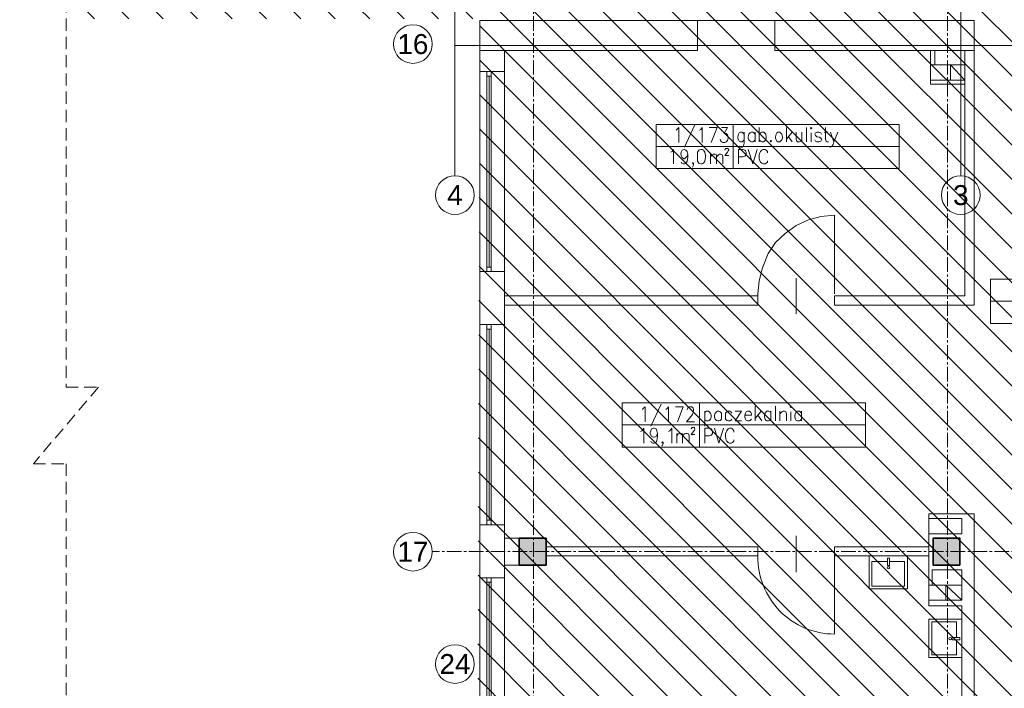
# Model space of a CAD drawing. Header units: millimetres. Extents: x -9409 to -3369, y -15007 to -6597.
# Tile 127 of 132: x -6800 to -5515, y -8666 to -7794. Entities that reach past the tile are written whole.
import ezdxf
from ezdxf.enums import TextEntityAlignment as Align

# ---------------------------------------------------------------- set-up
doc = ezdxf.new("R2010")
doc.units = ezdxf.units.MM
for name, pattern in [('ACAD_ISO02W100', [15, 12, -3]), ('CACHE2', [4.7625, 3.175, -1.5875]), ('CENTER2', [28.575, 19.05, -3.175, 3.175, -3.175])]:
    doc.linetypes.add(name, pattern=pattern)
for name, color, linetype, lineweight in [('sq_bud istn', 253, 'Continuous', 15), ('SQ_ISTN.Ściany', 140, 'Continuous', 35), ('SQ_Osie', 220, 'CENTER2', 9), ('SQ_ZAKRES_OPRACOWANIA', 7, 'ACAD_ISO02W100', 20)]:
    doc.layers.add(name, color=color, linetype=linetype, lineweight=lineweight)
doc.styles.get("Standard").update_dxf_attribs({"font": 'arial.ttf'})

# ---------------------------------------------------------------- blocks, each defined once
blk = doc.blocks.new('sanit-umywalka')
for points in [[(47.8, -2.5), (0, -2.5), (0, 53.1), (47.8, 53.1)], [(14, 23.5), (14, 26.5), (3, 26.5), (3, 23.5)]]:
    blk.add_lwpolyline(points, close=True)
blk.add_lwpolyline([(8, 26.5), (8, 49.1), (43.8, 49.1), (43.8, 1.5), (8, 1.5), (8, 23.5)])
blk.add_circle((17, 25), 1.87)
blk = doc.blocks.new('słupy konstr bud B')
at = {"layer": 'SQ_ISTN.Ściany', "lineweight": 5}
h = blk.add_hatch(dxfattribs=at)
h.set_pattern_fill('JIS_STN_1E', color=256, scale=10)
h.paths.add_polyline_path([(21350.8, 18613.9), (21315.8, 18613.9), (21315.8, 18578.9), (21350.8, 18578.9)])
h.paths.add_polyline_path([(21890.8, 18613.9), (21855.8, 18613.9), (21855.8, 18578.9), (21890.8, 18578.9)])
h.paths.add_polyline_path([(22190.8, 18613.9), (22155.8, 18613.9), (22155.8, 18578.9), (22190.8, 18578.9)])
h.paths.add_polyline_path([(22730.8, 18613.9), (22695.8, 18613.9), (22695.8, 18578.9), (22730.8, 18578.9)])
h.paths.add_polyline_path([(22730.8, 17953.9), (22695.8, 17953.9), (22695.8, 17918.9), (22730.8, 17918.9)])
h.paths.add_polyline_path([(22190.8, 17953.9), (22155.8, 17953.9), (22155.8, 17918.9), (22190.8, 17918.9)])
h.paths.add_polyline_path([(21890.8, 17953.9), (21855.8, 17953.9), (21855.8, 17918.9), (21890.8, 17918.9)])
h.paths.add_polyline_path([(21350.8, 17953.9), (21315.8, 17953.9), (21315.8, 17918.9), (21350.8, 17918.9)])
h.paths.add_polyline_path([(21350.8, 17293.9), (21315.8, 17293.9), (21315.8, 17258.9), (21350.8, 17258.9)])
h.paths.add_polyline_path([(21890.8, 17293.9), (21855.8, 17293.9), (21855.8, 17258.9), (21890.8, 17258.9)])
h.paths.add_polyline_path([(22190.8, 17293.9), (22155.8, 17293.9), (22155.8, 17258.9), (22190.8, 17258.9)])
h.paths.add_polyline_path([(22730.8, 17293.9), (22695.8, 17293.9), (22695.8, 17258.9), (22730.8, 17258.9)])
h.paths.add_polyline_path([(22695.8, 16633.9), (22730.8, 16633.9), (22730.8, 16598.9), (22695.8, 16598.9)])
h.paths.add_polyline_path([(22695.8, 14653.9), (22730.8, 14653.9), (22730.8, 14618.9), (22695.8, 14618.9)])
h.paths.add_polyline_path([(22695.8, 15313.9), (22730.8, 15313.9), (22730.8, 15278.9), (22695.8, 15278.9)])
h.paths.add_polyline_path([(22695.8, 15973.9), (22730.8, 15973.9), (22730.8, 15938.9), (22695.8, 15938.9)])
h.paths.add_polyline_path([(22155.8, 14653.9), (22190.8, 14653.9), (22190.8, 14618.9), (22155.8, 14618.9)])
h.paths.add_polyline_path([(22155.8, 15313.9), (22190.8, 15313.9), (22190.8, 15278.9), (22155.8, 15278.9)])
h.paths.add_polyline_path([(22155.8, 15973.9), (22190.8, 15973.9), (22190.8, 15938.9), (22155.8, 15938.9)])
h.paths.add_polyline_path([(22155.8, 16633.9), (22190.8, 16633.9), (22190.8, 16598.9), (22155.8, 16598.9)])
h.paths.add_polyline_path([(21855.8, 14653.9), (21890.8, 14653.9), (21890.8, 14618.9), (21855.8, 14618.9)])
h.paths.add_polyline_path([(21855.8, 15313.9), (21890.8, 15313.9), (21890.8, 15278.9), (21855.8, 15278.9)])
h.paths.add_polyline_path([(21855.8, 15973.9), (21890.8, 15973.9), (21890.8, 15938.9), (21855.8, 15938.9)])
h.paths.add_polyline_path([(21855.8, 16633.9), (21890.8, 16633.9), (21890.8, 16598.9), (21855.8, 16598.9)])
h.paths.add_polyline_path([(21315.8, 14653.9), (21350.8, 14653.9), (21350.8, 14618.9), (21315.8, 14618.9)])
h.paths.add_polyline_path([(21315.8, 15313.9), (21350.8, 15313.9), (21350.8, 15278.9), (21315.8, 15278.9)])
h.paths.add_polyline_path([(21315.8, 15973.9), (21350.8, 15973.9), (21350.8, 15938.9), (21315.8, 15938.9)])
h.paths.add_polyline_path([(21315.8, 16633.9), (21350.8, 16633.9), (21350.8, 16598.9), (21315.8, 16598.9)])
at = {"layer": 'SQ_ISTN.Ściany'}
for points in [[(22155.8, 14653.9), (22190.8, 14653.9), (22190.8, 14618.9), (22155.8, 14618.9)], [(22695.8, 14653.9), (22730.8, 14653.9), (22730.8, 14618.9), (22695.8, 14618.9)]]:
    blk.add_lwpolyline(points, close=True, dxfattribs=at)
blk = doc.blocks.new('stan projektowany')
at = {"layer": 'sq_bud istn'}
h = blk.add_hatch(dxfattribs=at)
h.set_pattern_fill('LINE', color=256, scale=10, angle=135)
h.set_pattern_definition([(135, (-52710.16, -21414.304), (-22.45064, -22.45064), [])])
h.paths.add_polyline_path([(-15144.6, 11515.6), (-15046.6, 11515.6), (-15046.6, 11778), (-17204.5, 11778), (-17204.5, 11515.6), (-16664.6, 11515.6), (-16668, 10408.7), (-17204.5, 10408.7), (-17204.5, 8874.3), (-16668, 8874.3), (-16668, 8504), (-16382.6, 8503.7), (-16382.9, 8841.2), (-16219.6, 8841.2), (-16219.6, 9267.6), (-16019.6, 9267.6), (-16019.6, 10563.1), (-15789.6, 10563.1), (-15789.6, 10483.6), (-15752.6, 10483.6), (-15144.6, 10483.6)])
at = {"layer": 'SQ_ISTN.Ściany', "lineweight": 5}
h = blk.add_hatch(dxfattribs=at)
h.set_pattern_fill('JIS_STN_1E', color=256, scale=10, angle=180)
h.set_pattern_definition([(225, (6117.647, 25457.596), (7.0710678, -7.0710678), []), (225, (6110.597, 25457.596), (7.0710678, -7.0710678), [10, -5])])
h.paths.add_polyline_path([(-15233.1, 6843.7), (-15198.1, 6843.7), (-15198.1, 6878.7), (-15233.1, 6878.7)])
h.paths.add_polyline_path([(-15773.1, 6843.7), (-15738.1, 6843.7), (-15738.1, 6878.7), (-15773.1, 6878.7)])
h.paths.add_polyline_path([(-16073.1, 6843.7), (-16038.1, 6843.7), (-16038.1, 6878.7), (-16073.1, 6878.7)])
h.paths.add_polyline_path([(-16613.1, 6843.7), (-16578.1, 6843.7), (-16578.1, 6878.7), (-16613.1, 6878.7)])
h.paths.add_polyline_path([(-16613.1, 7503.7), (-16578.1, 7503.7), (-16578.1, 7538.7), (-16613.1, 7538.7)])
h.paths.add_polyline_path([(-16073.1, 7503.7), (-16038.1, 7503.7), (-16038.1, 7538.7), (-16073.1, 7538.7)])
h.paths.add_polyline_path([(-15773.1, 7503.7), (-15738.1, 7503.7), (-15738.1, 7538.7), (-15773.1, 7538.7)])
h.paths.add_polyline_path([(-15233.1, 7503.7), (-15198.1, 7503.7), (-15198.1, 7538.7), (-15233.1, 7538.7)])
h.paths.add_polyline_path([(-15233.1, 8163.7), (-15198.1, 8163.7), (-15198.1, 8198.7), (-15233.1, 8198.7)])
h.paths.add_polyline_path([(-15773.1, 8163.7), (-15738.1, 8163.7), (-15738.1, 8198.7), (-15773.1, 8198.7)])
h.paths.add_polyline_path([(-16073.1, 8163.7), (-16038.1, 8163.7), (-16038.1, 8198.7), (-16073.1, 8198.7)])
h.paths.add_polyline_path([(-16613.1, 8163.7), (-16578.1, 8163.7), (-16578.1, 8198.7), (-16613.1, 8198.7)])
h.paths.add_polyline_path([(-16578.1, 8823.7), (-16613.1, 8823.7), (-16613.1, 8858.7), (-16578.1, 8858.7)])
h.paths.add_polyline_path([(-16578.1, 10803.7), (-16613.1, 10803.7), (-16613.1, 10838.7), (-16578.1, 10838.7)])
h.paths.add_polyline_path([(-16578.1, 10143.7), (-16613.1, 10143.7), (-16613.1, 10178.7), (-16578.1, 10178.7)])
h.paths.add_polyline_path([(-16578.1, 9483.7), (-16613.1, 9483.7), (-16613.1, 9518.7), (-16578.1, 9518.7)])
h.paths.add_polyline_path([(-16038.1, 10803.7), (-16073.1, 10803.7), (-16073.1, 10838.7), (-16038.1, 10838.7)])
h.paths.add_polyline_path([(-16038.1, 10143.7), (-16073.1, 10143.7), (-16073.1, 10178.7), (-16038.1, 10178.7)])
h.paths.add_polyline_path([(-16038.1, 9483.7), (-16073.1, 9483.7), (-16073.1, 9518.7), (-16038.1, 9518.7)])
h.paths.add_polyline_path([(-16038.1, 8823.7), (-16073.1, 8823.7), (-16073.1, 8858.7), (-16038.1, 8858.7)])
h.paths.add_polyline_path([(-15738.1, 10803.7), (-15773.1, 10803.7), (-15773.1, 10838.7), (-15738.1, 10838.7)])
h.paths.add_polyline_path([(-15738.1, 10143.7), (-15773.1, 10143.7), (-15773.1, 10178.7), (-15738.1, 10178.7)])
h.paths.add_polyline_path([(-15738.1, 9483.7), (-15773.1, 9483.7), (-15773.1, 9518.7), (-15738.1, 9518.7)])
h.paths.add_polyline_path([(-15738.1, 8823.7), (-15773.1, 8823.7), (-15773.1, 8858.7), (-15738.1, 8858.7)])
h.paths.add_polyline_path([(-15198.1, 10803.7), (-15233.1, 10803.7), (-15233.1, 10838.7), (-15198.1, 10838.7)])
h.paths.add_polyline_path([(-15198.1, 10143.7), (-15233.1, 10143.7), (-15233.1, 10178.7), (-15198.1, 10178.7)])
h.paths.add_polyline_path([(-15198.1, 9483.7), (-15233.1, 9483.7), (-15233.1, 9518.7), (-15198.1, 9518.7)])
h.paths.add_polyline_path([(-15198.1, 8823.7), (-15233.1, 8823.7), (-15233.1, 8858.7), (-15198.1, 8858.7)])
at = {"layer": 'sq_bud istn'}
for p, q in [((-16697.1, 11311.3), (-16697.1, 11778)), ((-16037.1, 11311.3), (-16037.1, 11778)), ((-16664.6, 11513.6), (-16380.6, 11513.6)), ((-16664.6, 11513.6), (-16664.6, 11447.2)), ((-16019.6, 11513.6), (-16664.6, 11513.6)), ((-16380.6, 11513.6), (-16380.6, 11474.6)), ((-16279.6, 11513.6), (-16019.6, 11513.6)), ((-16279.6, 11513.6), (-16279.6, 11474.6)), ((-16019.6, 11513.6), (-16019.6, 11142.6)), ((-16664.6, 11474.6), (-16380.6, 11474.6)), ((-16632.6, 11447.2), (-16632.6, 11474.6)), ((-16279.6, 11474.6), (-16019.6, 11474.6)), ((-16031.6, 11474.6), (-16031.6, 11154.6)), ((-16655.6, 11441.2), (-16655.6, 11192.2)), ((-16652.6, 11441.2), (-16652.6, 11192.2)), ((-16649.6, 11441.2), (-16649.6, 11192.2)), ((-16664.6, 11186.2), (-16664.6, 11117.2)), ((-16632.6, 11117.2), (-16632.6, 11186.2)), ((-16632.6, 11154.6), (-16301.8, 11154.6)), ((-16301.8, 11157.3), (-16301.8, 11144.7)), ((-16301.8, 11142.6), (-16301.8, 11154.6)), ((-16201.8, 11154.6), (-16031.6, 11154.6)), ((-16201.8, 11142.6), (-16201.8, 11154.6)), ((-16632.6, 11142.6), (-16301.8, 11142.6)), ((-16201.8, 11142.6), (-16019.6, 11142.6)), ((-16655.6, 11111.2), (-16655.6, 10862.2)), ((-16652.6, 11111.2), (-16652.6, 10862.2)), ((-16649.6, 11111.2), (-16649.6, 10862.2)), ((-16078.6, 10870.5), (-16019.6, 10870.5)), ((-16078.6, 10870.5), (-16078.6, 10750.5)), ((-16019.6, 10870.5), (-16019.6, 10575.6)), ((-16664.6, 10856.2), (-16664.6, 10787.2)), ((-16632.6, 10787.2), (-16632.6, 10856.2)), ((-16613.1, 10838.7), (-16632.6, 10838.7)), ((-16302, 10827.6), (-16578.1, 10827.6)), ((-16302, 10815.6), (-16302, 10827.6)), ((-16078.6, 10827.6), (-16202, 10827.6)), ((-16202, 10815.6), (-16202, 10827.6)), ((-16202, 10827.3), (-16202, 10815.5)), ((-16578.1, 10815.6), (-16302, 10815.6)), ((-16202, 10815.6), (-16078.6, 10815.6)), ((-16613.1, 10803.7), (-16632.6, 10803.7)), ((-16655.6, 10781.2), (-16655.6, 10532.2)), ((-16652.6, 10781.2), (-16652.6, 10532.2)), ((-16649.6, 10781.2), (-16649.6, 10532.2)), ((-16078.6, 10750.5), (-16035.6, 10750.5)), ((-16035.6, 10750.5), (-16035.6, 10563.6))]:
    blk.add_line(p, q, dxfattribs=at)
for points in [[(-16031.6, 11430.6), (-16076.6, 11430.6), (-16076.6, 11474.6)], [(-16071, 11474.6), (-16071, 11456)], [(-16664.6, 11186.2), (-16664.6, 11447.2)], [(-16632.6, 11447.2), (-16664.6, 11447.2)], [(-16632.6, 11186.2), (-16632.6, 11447.2)], [(-16031.6, 11456), (-16076.6, 11456)], [(-16050.7, 11435.7), (-16050.7, 11456), (-16031.6, 11435.7), (-16076.6, 11435.7)], [(-16408.4, 11370.6), (-16407.6, 11371.4), (-16405, 11374), (-16405, 11354.5)], [(-16383.9, 11377.4), (-16397.4, 11348.6)], [(-16377.9, 11370.6), (-16376.3, 11371.4), (-16374.6, 11374), (-16374.6, 11354.5)], [(-16362.7, 11354.5), (-16355.1, 11374), (-16365.3, 11374)], [(-16349.2, 11374), (-16341.6, 11374), (-16345.8, 11366.4), (-16343.3, 11366.4), (-16342.4, 11365.5), (-16341.6, 11364.7), (-16340.7, 11362.1), (-16340.7, 11360.4), (-16341.6, 11357), (-16343.3, 11355.4), (-16344.9, 11354.5), (-16347.5, 11354.5), (-16349.2, 11355.4), (-16350, 11356.2), (-16350.9, 11358.7)], [(-16300.1, 11374), (-16300.1, 11355.4)], [(-16264.6, 11374), (-16264.6, 11355.4)], [(-16238.3, 11374), (-16238.3, 11355.4)], [(-16213.8, 11374), (-16213.8, 11358.7), (-16212.9, 11356.2), (-16211.3, 11355.4), (-16209.6, 11355.4)], [(-16319.6, 11365.5), (-16321.3, 11367.2), (-16322.1, 11368), (-16324.6, 11368), (-16326.3, 11367.2), (-16327.2, 11365.5), (-16328, 11362.1), (-16328, 11360.4), (-16327.2, 11357.9), (-16326.3, 11356.2), (-16324.6, 11355.4), (-16322.1, 11355.4), (-16321.3, 11356.2), (-16319.6, 11357.9)], [(-16319.6, 11368), (-16319.6, 11353.7), (-16320.4, 11350.3), (-16321.3, 11349.4), (-16322.1, 11348.6), (-16324.6, 11348.6), (-16326.3, 11349.4)], [(-16305.2, 11365.5), (-16306.9, 11367.2), (-16308.6, 11368), (-16310.3, 11368), (-16312, 11367.2), (-16313.6, 11365.5), (-16314.5, 11362.1), (-16314.5, 11360.4), (-16313.6, 11357.9), (-16312, 11356.2), (-16310.3, 11355.4), (-16308.6, 11355.4), (-16306.9, 11356.2), (-16305.2, 11357.9)], [(-16305.2, 11368), (-16305.2, 11355.4)], [(-16300.1, 11365.5), (-16298.4, 11367.2), (-16296.7, 11368), (-16294.2, 11368), (-16293.3, 11367.2), (-16291.6, 11365.5), (-16290.8, 11362.1), (-16290.8, 11360.4), (-16291.6, 11357.9), (-16293.3, 11356.2), (-16294.2, 11355.4), (-16296.7, 11355.4), (-16298.4, 11356.2), (-16300.1, 11357.9)], [(-16257, 11368), (-16264.6, 11358.7)], [(-16262, 11362.1), (-16257, 11355.4)], [(-16251.9, 11368), (-16251.9, 11358.7), (-16251, 11356.2), (-16250.2, 11355.4), (-16247.6, 11355.4), (-16245.9, 11356.2), (-16244.3, 11358.7)], [(-16244.3, 11368), (-16244.3, 11355.4)], [(-16232.4, 11367.2), (-16232.4, 11355.4)], [(-16218.9, 11365.5), (-16219.7, 11367.2), (-16222.3, 11368), (-16224.8, 11368), (-16226.5, 11367.2), (-16227.3, 11365.5), (-16226.5, 11363.8), (-16224.8, 11362.1), (-16221.4, 11361.3), (-16219.7, 11360.4), (-16218.9, 11358.7), (-16218.9, 11357.9), (-16219.7, 11356.2), (-16222.3, 11355.4), (-16224.8, 11355.4), (-16226.5, 11356.2), (-16227.3, 11357.9)], [(-16215.5, 11368), (-16210.4, 11368)], [(-16207, 11368), (-16202.8, 11355.4), (-16197.7, 11368)], [(-16117.3, 11349.4), (-16334, 11349.4), (-16434.6, 11349.4)], [(-16415.2, 11341.8), (-16413.5, 11342.7), (-16411.8, 11345.2), (-16411.8, 11326.6)], [(-16393.2, 11339.3), (-16394, 11336.7), (-16395.7, 11335), (-16397.4, 11333.4), (-16398.3, 11333.4), (-16400.8, 11335), (-16401.6, 11336.7), (-16402.5, 11339.3), (-16402.5, 11340.1), (-16401.6, 11342.7), (-16400.8, 11344.4), (-16398.3, 11345.2), (-16397.4, 11345.2), (-16395.7, 11344.4), (-16394, 11342.7), (-16393.2, 11339.3), (-16393.2, 11335), (-16394, 11330), (-16395.7, 11327.4), (-16397.4, 11326.6), (-16399.1, 11326.6), (-16401.6, 11327.4), (-16401.6, 11329.1)], [(-16344.9, 11344.4), (-16344.9, 11345.2), (-16344.1, 11346), (-16344.1, 11346.9), (-16340.7, 11346.9), (-16340.7, 11346), (-16339.9, 11345.2), (-16339.9, 11344.4), (-16340.7, 11343.5), (-16341.6, 11341.8), (-16344.9, 11337.6), (-16339.9, 11337.6)], [(-16327.2, 11326.6), (-16327.2, 11345.2), (-16321.3, 11345.2), (-16318.7, 11344.4), (-16317.9, 11343.5), (-16317, 11341.8), (-16317, 11339.3), (-16317.9, 11337.6), (-16318.7, 11336.7), (-16321.3, 11335.9), (-16327.2, 11335.9)], [(-16314.5, 11345.2), (-16308.6, 11326.6), (-16302.6, 11345.2)], [(-16289.1, 11341), (-16289.1, 11342.7), (-16290.8, 11344.4), (-16292.5, 11345.2), (-16295, 11345.2), (-16296.7, 11344.4), (-16298.4, 11342.7), (-16299.3, 11341), (-16300.1, 11338.4), (-16300.1, 11333.4), (-16299.3, 11330.8), (-16298.4, 11329.1), (-16296.7, 11327.4), (-16295, 11326.6), (-16292.5, 11326.6), (-16290.8, 11327.4), (-16289.1, 11329.1), (-16289.1, 11330.8)], [(-16202.8, 11355.4), (-16203.6, 11352), (-16205.3, 11349.4), (-16207, 11348.6), (-16207.9, 11348.6)], [(-16363.6, 11339.3), (-16363.6, 11326.6)], [(-16363.6, 11335.9), (-16361.9, 11338.4), (-16360.2, 11339.3), (-16357.6, 11339.3), (-16355.9, 11338.4), (-16355.9, 11326.6)], [(-16355.9, 11335.9), (-16353.4, 11338.4), (-16351.7, 11339.3), (-16350, 11339.3), (-16348.3, 11338.4), (-16347.5, 11335.9), (-16347.5, 11326.6)], [(-16385.6, 11327.4), (-16386.4, 11326.6), (-16387.3, 11327.4), (-16386.4, 11328.3), (-16385.6, 11327.4), (-16385.6, 11325.7), (-16386.4, 11324), (-16387.3, 11322.4)], [(-16202, 11157.3), (-16202, 11259.7), (-16219.7, 11258), (-16235.8, 11253.8), (-16251.9, 11246.2), (-16266.3, 11236.1), (-16279, 11224.2), (-16288.3, 11209.8), (-16295.9, 11191.2), (-16300.1, 11174.3), (-16301.8, 11157.3)], [(-16632.6, 11186.2), (-16664.6, 11186.2)], [(-16251.9, 11131.1), (-16251.9, 11177.6)], [(-15796.7, 11147.5), (-15895.2, 11147.5), (-15998.4, 11147.5)], [(-16664.6, 10856.2), (-16664.6, 11117.2)], [(-16632.6, 11117.2), (-16664.6, 11117.2)], [(-16632.6, 10856.2), (-16632.6, 11117.2)], [(-16452.4, 11006.7), (-16451.6, 11007.6), (-16449, 11010.1), (-16449, 10990.6)], [(-16427.9, 11013.5), (-16441.4, 10984.7)], [(-16422, 11006.7), (-16420.3, 11007.6), (-16418.6, 11010.1), (-16418.6, 10990.6)], [(-16406.7, 10990.6), (-16399.1, 11010.1), (-16409.3, 11010.1)], [(-16394, 11005.9), (-16394, 11006.7), (-16393.2, 11008.4), (-16393.2, 11009.3), (-16391.5, 11010.1), (-16388.1, 11010.1), (-16387.3, 11009.3), (-16386.4, 11008.4), (-16385.6, 11006.7), (-16385.6, 11005), (-16386.4, 11002.5), (-16387.3, 10999.9), (-16394.9, 10990.6), (-16384.7, 10990.6)], [(-16305.2, 11011), (-16305.2, 10991.5)], [(-16279, 11011), (-16279, 10991.5)], [(-16371.2, 11004.2), (-16371.2, 10984.7)], [(-16371.2, 11001.6), (-16370.3, 11003.3), (-16368.7, 11004.2), (-16366.1, 11004.2), (-16365.3, 11003.3), (-16363.6, 11001.6), (-16362.7, 10999.1), (-16362.7, 10996.6), (-16363.6, 10994), (-16365.3, 10992.3), (-16366.1, 10991.5), (-16368.7, 10991.5), (-16370.3, 10992.3), (-16371.2, 10994)], [(-16335.7, 11001.6), (-16337.3, 11003.3), (-16338.2, 11004.2), (-16340.7, 11004.2), (-16342.4, 11003.3), (-16344.1, 11001.6), (-16344.1, 10994), (-16342.4, 10992.3), (-16340.7, 10991.5), (-16338.2, 10991.5), (-16337.3, 10992.3), (-16335.7, 10994)], [(-16323, 10991.5), (-16331.4, 10991.5), (-16323, 11004.2), (-16331.4, 11004.2)], [(-16318.7, 10999.1), (-16310.3, 10999.1), (-16310.3, 11000.8), (-16311.1, 11002.5), (-16312, 11003.3), (-16312.8, 11004.2), (-16315.3, 11004.2), (-16317, 11003.3), (-16317.9, 11001.6), (-16318.7, 10999.1), (-16318.7, 10996.6), (-16317.9, 10994), (-16317, 10992.3), (-16315.3, 10991.5), (-16312.8, 10991.5), (-16312, 10992.3), (-16310.3, 10994)], [(-16297.6, 11004.2), (-16305.2, 10994.9)], [(-16301.8, 10999.1), (-16296.7, 10991.5)], [(-16284.9, 11001.6), (-16285.7, 11003.3), (-16287.4, 11004.2), (-16290, 11004.2), (-16290.8, 11003.3), (-16292.5, 11001.6), (-16293.3, 10999.1), (-16293.3, 10996.6), (-16292.5, 10994), (-16290.8, 10992.3), (-16290, 10991.5), (-16287.4, 10991.5), (-16285.7, 10992.3), (-16284.9, 10994)], [(-16284.9, 11004.2), (-16284.9, 10991.5)], [(-16273, 11004.2), (-16273, 10991.5)], [(-16273, 11000.8), (-16270.5, 11003.3), (-16268.8, 11004.2), (-16267.1, 11004.2), (-16265.4, 11003.3), (-16264.6, 11000.8), (-16264.6, 10991.5)], [(-16258.7, 11003.3), (-16258.7, 10991.5)], [(-16245.1, 11001.6), (-16246.8, 11003.3), (-16247.7, 11004.2), (-16250.2, 11004.2), (-16251.9, 11003.3), (-16252.7, 11001.6), (-16253.6, 10999.1), (-16253.6, 10996.6), (-16252.7, 10994), (-16251.9, 10992.3), (-16250.2, 10991.5), (-16247.7, 10991.5), (-16246.8, 10992.3), (-16245.1, 10994)], [(-16245.1, 11004.2), (-16245.1, 10991.5)], [(-16161.4, 10986.4), (-16378, 10986.4), (-16478.7, 10986.4)], [(-16455, 10978), (-16453.3, 10978.8), (-16450.7, 10982.2), (-16450.7, 10962.7)], [(-16433, 10975.4), (-16433.8, 10972.9), (-16434.7, 10971.2), (-16437.2, 10970.3), (-16438, 10970.3), (-16440.6, 10971.2), (-16441.4, 10972.9), (-16442.3, 10975.4), (-16442.3, 10976.3), (-16441.4, 10978.8), (-16440.6, 10981.3), (-16438, 10982.2), (-16437.2, 10982.2), (-16434.7, 10981.3), (-16433.8, 10978.8), (-16433, 10975.4), (-16433, 10971.2), (-16433.8, 10966.1), (-16434.7, 10963.6), (-16437.2, 10962.7), (-16438.9, 10962.7), (-16440.6, 10963.6), (-16441.4, 10965.3)], [(-16418.6, 10978), (-16416.9, 10978.8), (-16414.3, 10982.2), (-16414.3, 10962.7)], [(-16407.6, 10975.4), (-16407.6, 10962.7)], [(-16407.6, 10972), (-16405.9, 10974.6), (-16404.2, 10975.4), (-16401.7, 10975.4), (-16400, 10974.6), (-16400, 10962.7)], [(-16400, 10972), (-16397.4, 10974.6), (-16395.7, 10975.4), (-16394, 10975.4), (-16392.3, 10974.6), (-16391.5, 10972), (-16391.5, 10962.7)], [(-16389, 10981.3), (-16388.1, 10982.2), (-16388.1, 10983), (-16384.7, 10983), (-16384.7, 10982.2), (-16383.9, 10981.3), (-16383.9, 10980.5), (-16384.7, 10979.6), (-16385.6, 10978), (-16389, 10973.7), (-16383.9, 10973.7)], [(-16371.2, 10962.7), (-16371.2, 10982.2), (-16365.3, 10982.2), (-16362.7, 10981.3), (-16361.9, 10980.5), (-16361, 10978), (-16361, 10975.4), (-16361.9, 10973.7), (-16362.7, 10972.9), (-16365.3, 10972), (-16371.2, 10972)], [(-16358.5, 10982.2), (-16352.6, 10962.7), (-16346.7, 10982.2)], [(-16333.1, 10977.1), (-16333.1, 10978.8), (-16334.8, 10981.3), (-16336.5, 10982.2), (-16339, 10982.2), (-16340.7, 10981.3), (-16342.4, 10978.8), (-16343.3, 10977.1), (-16344.1, 10974.6), (-16344.1, 10970.3), (-16343.3, 10966.9), (-16342.4, 10965.3), (-16340.7, 10963.6), (-16339, 10962.7), (-16336.5, 10962.7), (-16334.8, 10963.6), (-16333.1, 10965.3), (-16333.1, 10966.9)], [(-16425.3, 10963.6), (-16426.2, 10962.7), (-16427, 10963.6), (-16426.2, 10964.4), (-16425.3, 10963.6), (-16425.3, 10961.9), (-16426.2, 10960.2), (-16427, 10959.3)], [(-16632.6, 10856.2), (-16664.6, 10856.2)], [(-16035.9, 10864.6), (-16078.6, 10864.6)], [(-16078.6, 10844.3), (-16035.9, 10844.3), (-16035.9, 10864.6)], [(-16251.9, 10841.7), (-16251.9, 10794.3)], [(-16074.2, 10777.4), (-16074.2, 10797.7), (-16035.9, 10797.7), (-16035.9, 10758), (-16078.6, 10758)], [(-16664.6, 10526.2), (-16664.6, 10787.2)], [(-16632.6, 10787.2), (-16664.6, 10787.2)], [(-16632.6, 10526.2), (-16632.6, 10787.2)], [(-16078.6, 10777.4), (-16035.9, 10777.4)], [(-16056.4, 10758), (-16056.4, 10777.4), (-16035.9, 10758)]]:
    blk.add_lwpolyline(points, dxfattribs=at)
for points in [[(-16649.6, 11441.2), (-16655.6, 11441.2), (-16655.6, 11447.2), (-16649.6, 11447.2)], [(-16117.3, 11320.7), (-16117.3, 11378.2), (-16334, 11378.2), (-16434.6, 11378.2), (-16434.6, 11320.7), (-16334, 11320.7), (-16334, 11378.2), (-16334, 11320.7)], [(-16233.3, 11373.1), (-16232.4, 11372.3), (-16231.6, 11373.1), (-16232.4, 11374)], [(-16284.9, 11357), (-16285.7, 11356.2), (-16284.9, 11355.4), (-16284, 11356.2)], [(-16275.6, 11368), (-16277.3, 11367.2), (-16278.1, 11365.5), (-16278.9, 11362.1), (-16278.9, 11360.4), (-16278.1, 11357.9), (-16277.3, 11356.2), (-16275.6, 11355.4), (-16273, 11355.4), (-16272.2, 11356.2), (-16270.5, 11357.9), (-16269.6, 11360.4), (-16269.6, 11362.1), (-16270.5, 11365.5), (-16272.2, 11367.2), (-16273, 11368)], [(-16376.3, 11345.2), (-16378.8, 11344.4), (-16380.5, 11341.8), (-16380.5, 11330), (-16378.8, 11327.4), (-16376.3, 11326.6), (-16374.6, 11326.6), (-16372.9, 11327.4), (-16371.2, 11330), (-16370.3, 11335), (-16370.3, 11337.6), (-16371.2, 11341.8), (-16372.9, 11344.4), (-16374.6, 11345.2)], [(-16649.6, 11186.2), (-16655.6, 11186.2), (-16655.6, 11192.2), (-16649.6, 11192.2)], [(-15796.7, 11118.7), (-15796.7, 11176.2), (-15895.2, 11176.2), (-15998.4, 11176.2), (-15998.4, 11118.7), (-15895.2, 11118.7), (-15895.2, 11176.2), (-15895.2, 11118.7)], [(-16649.6, 11111.2), (-16655.6, 11111.2), (-16655.6, 11117.2), (-16649.6, 11117.2)], [(-16161.4, 10957.6), (-16161.4, 11015.2), (-16378, 11015.2), (-16478.7, 11015.2), (-16478.7, 10957.6), (-16378, 10957.6), (-16378, 11015.2), (-16378, 10957.6)], [(-16259.5, 11010.1), (-16258.7, 11009.3), (-16257.8, 11010.1), (-16258.7, 11011)], [(-16354.3, 11004.2), (-16356, 11003.3), (-16357.6, 11001.6), (-16358.5, 10999.1), (-16358.5, 10996.6), (-16357.6, 10994), (-16356, 10992.3), (-16354.3, 10991.5), (-16352.6, 10991.5), (-16350.9, 10992.3), (-16349.2, 10994), (-16349.2, 11001.6), (-16350.9, 11003.3), (-16352.6, 11004.2)], [(-16649.6, 10856.2), (-16655.6, 10856.2), (-16655.6, 10862.2), (-16649.6, 10862.2)], [(-16649.6, 10781.2), (-16655.6, 10781.2), (-16655.6, 10787.2), (-16649.6, 10787.2)]]:
    blk.add_lwpolyline(points, close=True, dxfattribs=at)
blk.add_lwpolyline([(-16202, 10815.5), (-16202, 10713.7, -0.416892), (-16301.8, 10815.5)], format="xyb", dxfattribs=at)
for centre in [(-16697.1, 11286), (-16037.1, 11286), (-16697.1, 10674.7)]:
    blk.add_circle(centre, 25.2, dxfattribs=at)
at = {"layer": 'SQ_Osie'}
for p, q in [((-16594.6, 11604.9), (-16594.6, 6094.7)), ((-16054.6, 11604.9), (-16054.6, 6094.7))]:
    blk.add_line(p, q, dxfattribs=at)
blk.add_lwpolyline([(-16696.7, 11481.2), (-15059.7, 11481.2)], close=True, dxfattribs=at)
blk.add_lwpolyline([(-15059.7, 10821.2), (-16726.7, 10821.2)], dxfattribs=at)
at = {"layer": 'SQ_Osie', "linetype": 'ByBlock'}
for centre in [(-16751.9, 11482.9), (-16751.9, 10821.1)]:
    blk.add_circle(centre, 25.2, dxfattribs=at)
at = {"layer": 'SQ_ZAKRES_OPRACOWANIA', "linetype": 'CACHE2', "ltscale": 5}
blk.add_lwpolyline([(-14814.6, 11778), (-15737.1, 11778), (-15737.1, 11735.4), (-15837.1, 11820.5), (-15837.1, 11778), (-17204.5, 11778), (-17204.5, 11035.8), (-17162, 11035.8), (-17247.1, 10935.8), (-17204.5, 10935.8), (-17204.5, 9500.9), (-17162, 9500.9), (-17247.1, 9400.9), (-17204.5, 9400.9), (-17204.5, 8139.9), (-18379.8, 8139.9), (-18379.8, 8097.4), (-18479.8, 8182.5), (-18479.8, 8139.9), (-19419.6, 8139.9), (-19419.6, 5921)], dxfattribs=at)
at = {"layer": 'sq_bud istn', "xscale": -0.9000000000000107, "yscale": 0.9000000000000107, "zscale": 0.9, "rotation": 90}
blk.add_blockref('sanit-umywalka', (-16109, 10815.6), dxfattribs=at)
at = {"layer": 'sq_bud istn', "xscale": -0.9, "yscale": 0.9, "zscale": 0.9}
blk.add_blockref('sanit-umywalka', (-16035.6, 10685.3), dxfattribs=at)
at = {"layer": 'SQ_ISTN.Ściany', "rotation": 180}
blk.add_blockref('słupy konstr bud B', (6117.6, 25457.6), dxfattribs=at)
at = {"layer": 'sq_bud istn'}
for s, p in [('4', (-16697.1, 11286)), ('3', (-16037.1, 11286)), ('24', (-16697.1, 10674.7))]:
    blk.add_text(s, height=26, dxfattribs=at).set_placement(p, align=Align.MIDDLE_CENTER)
at = {"layer": 'SQ_Osie'}
for s, p in [('16', (-16751.9, 11482.9)), ('17', (-16751.9, 10821.1))]:
    blk.add_text(s, height=26, dxfattribs=at).set_placement(p, align=Align.MIDDLE_CENTER)

msp = doc.modelspace()

# ---------------------------------------------------------------- block references
at = {"layer": 'SQ_ISTN.Ściany'}
msp.add_blockref('stan projektowany', (10465, -19308.6), dxfattribs=at)

doc.saveas('drawing.dxf')
